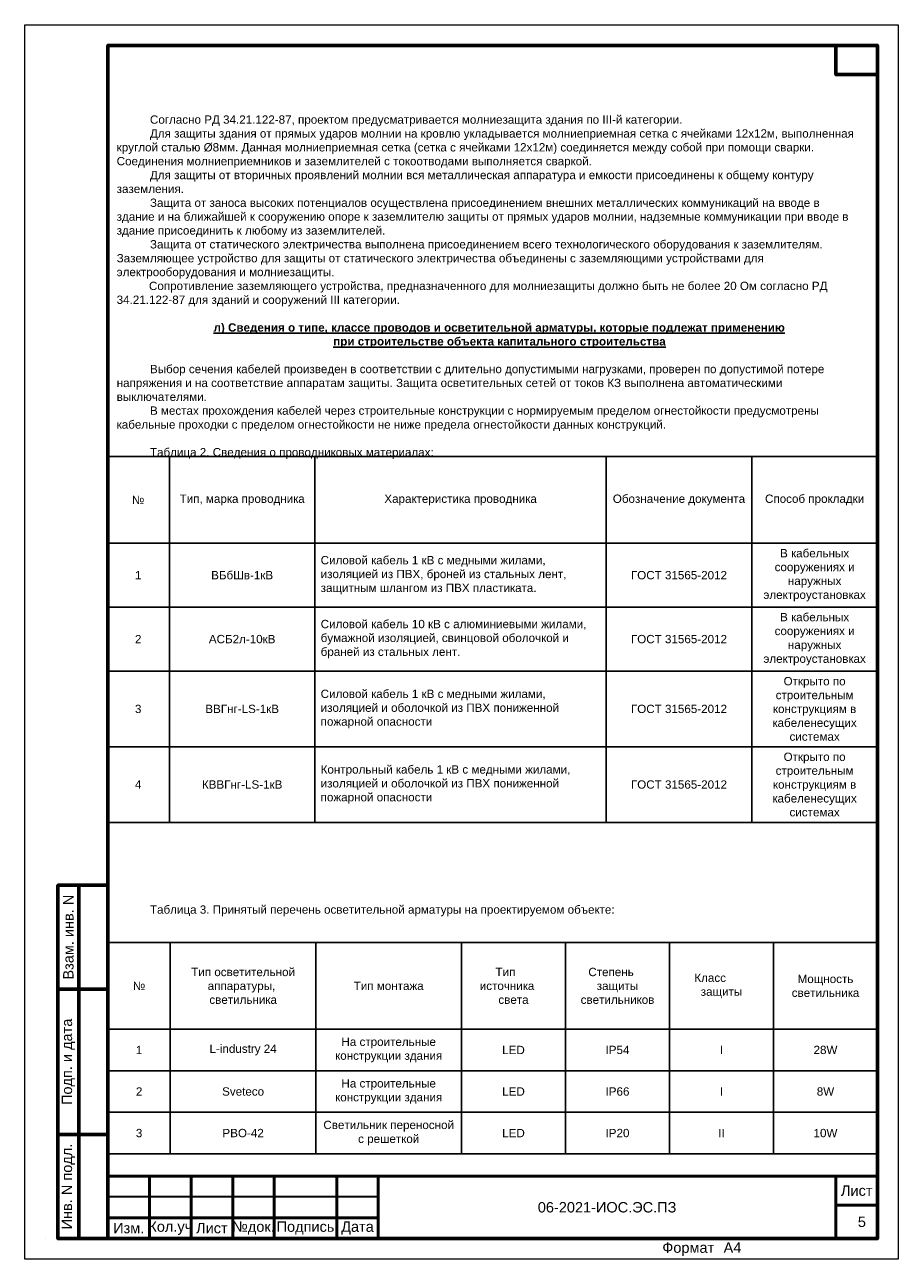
# Model space of a CAD drawing. Header units: millimetres. Extents: x 523209 to 536718, y -48289 to -47398.
# Tile 5 of 116: x 524784 to 524994, y -47992 to -47695. Entities that reach past the tile are written whole.
import ezdxf
from ezdxf.enums import TextEntityAlignment as Align

# ---------------------------------------------------------------- set-up
doc = ezdxf.new("R2010")
doc.units = ezdxf.units.MM
for name, color, linetype, lineweight in [('1-ОСНОВНАЯ-06', 2, 'Continuous', 30), ('LIN_Основная сплошная', 50, 'Continuous', 50), ('LIN_Тонкая сплошная', 140, 'Continuous', 30), ('ВК-линия контур', 132, 'Continuous', 15), ('ВК-линия основная', 1, 'Continuous', 30), ('ВК-линия толстая', 30, 'Continuous', 60), ('ВК-Текст', 1, 'Continuous', 30), ('электрика', 1, 'Continuous', 40)]:
    doc.layers.add(name, color=color, linetype=linetype, lineweight=lineweight)
doc.layers.add('Текст и рамки', color=7, linetype='Continuous')
doc.styles.get("Standard").update_dxf_attribs({"font": 'arial.ttf'})
doc.styles.add('ГОСТ', font='arial.ttf', dxfattribs={"width": 0.85})
doc.styles.add('СГЕНЕРИР_СТИЛЬ_1', font='times.ttf')

# ---------------------------------------------------------------- blocks, each defined once
blk = doc.blocks.new('*U53')
at = {"layer": 'ВК-линия контур', "color": 0}
for p, q in [((-210, 297), (0, 297)), ((-210, 0), (-210, 297)), ((0, 297), (0, 0)), ((0, 0), (-210, 0))]:
    blk.add_line(p, q, dxfattribs=at)
at = {"layer": 'ВК-линия контур', "color": 0, "lineweight": 0}
blk.add_lwpolyline([(-205, 5), (-205, 5)], close=True, dxfattribs=at).dxf.unprotected_set("ltscale", 0)
at = {"layer": 'ВК-линия основная', "color": 0}
for points in [[(-190, 287), (-190, 287)], [(-190, 90), (-190, 90)]]:
    blk.add_lwpolyline(points, dxfattribs=at)
at = {"layer": 'ВК-линия толстая', "color": 0}
for points in [[(-190, 5), (-190, 292), (-5, 292), (-5, 5)], [(-5, 292), (-15, 292), (-15, 285), (-5, 285)], [(-190, 278), (-190, 278), (-190, 278), (-190, 278)], [(-197, 65), (-202, 65), (-202, 90), (-197, 90)], [(-190, 65), (-197, 65), (-197, 90), (-190, 90)], [(-190, 90), (-190, 90), (-190, 90), (-190, 90)], [(-190, 90), (-190, 90), (-190, 90), (-190, 90)], [(-190, 90), (-190, 90), (-190, 90), (-190, 90)], [(-190, 90), (-190, 90), (-190, 90), (-190, 90)], [(-197, 30), (-202, 30), (-202, 65), (-197, 65)], [(-190, 30), (-197, 30), (-197, 65), (-190, 65)], [(-197, 5), (-202, 5), (-202, 30), (-197, 30)], [(-190, 5), (-197, 5), (-197, 30), (-190, 30)]]:
    blk.add_lwpolyline(points, close=True, dxfattribs=at)
for points in [[(-190, 287), (-190, 287)], [(-190, 287), (-190, 287)], [(-190, 287), (-190, 287)], [(-190, 287), (-190, 287)], [(-190, 90), (-190, 90)], [(-190, 90), (-190, 90)], [(-190, 90), (-190, 90)], [(-190, 90), (-190, 90)], [(-190, 90), (-190, 90)], [(-190, 90), (-190, 90)], [(-190, 90), (-190, 90)]]:
    blk.add_lwpolyline(points, dxfattribs=at)
at = {"layer": 'ВК-Текст', "color": 0}
blk.add_text('Формат ', height=2.5, dxfattribs=at).set_placement((-56.73, 1.56))
at = {"layer": 'ВК-Текст', "color": 0, "rotation": 90}
for s, insert, char_height, width, attachment_point in [('\\pi2;Справ. N', (-190, 287), 0.0000208, 0.000208, 4), ('\\pi2;Перв. примен.', (-190, 287), 0.0000208, 0.000208, 4), ('\\pi2;Согласовано', (-190, 90), 0.00000385, 0.0000385, 4), ('\\pi2.5;Инв. N дубл.', (-190, 90), 0.00000417, 0.0000417, 4), ('\\pi2.5;Подп. дата', (-190, 90), 0.00000417, 0.0000583, 4), ('Взам. инв. N', (-199.5, 77.5), 2.5, 25, 5), ('Подп. и дата', (-199.5, 47.5), 2.5, 35, 5), ('Инв. N подл.', (-199.5, 17.5), 2.5, 25, 5)]:
    blk.add_mtext(s, dxfattribs=dict(at, insert=insert, char_height=char_height, width=width, attachment_point=attachment_point))
at = {"layer": 'ВК-Текст', "color": 0}
blk.add_attdef('ЛИСТ_АЛ', text='', height=2.5, dxfattribs=at).set_placement((-10, 288.5), align=Align.MIDDLE_CENTER)
at = {"layer": 'ВК-Текст', "color": 0, "ltscale": 0.5}
blk.add_attdef('ВЕРХНИЙ_ШИФР', text='', height=0.000005, rotation=180, dxfattribs=at).set_placement((-190, 278), align=Align.MIDDLE_CENTER)
at = {"layer": 'ВК-Текст', "color": 0, "flags": 12}
blk.add_attdef('ФОРМАТ_ЛИСТА', (-42, 1.56), '', height=2.5, dxfattribs=at)
blk = doc.blocks.new('*T354')
at = {"layer": 'электрика', "color": 0, "linetype": 'ByBlock', "lineweight": -2, "ltscale": 0.5, "transparency": 16777216}
for p, q in [((0, 0), (185.22, 0)), ((0, 0), (0, -87.98)), ((15, 0), (15, -87.98)), ((50, 0), (50, -87.98)), ((120, 0), (120, -87.98)), ((155, 0), (155, -87.98)), ((185.22, 0), (185.22, -87.98)), ((0, -20.83), (185.22, -20.83)), ((0, -36.21), (185.22, -36.21)), ((0, -51.59), (185.22, -51.59)), ((0, -69.79), (185.22, -69.79)), ((0, -87.98), (185.22, -87.98))]:
    blk.add_line(p, q, dxfattribs=at)
at = {"layer": 'электрика', "color": 7, "lineweight": 0, "ltscale": 0.5, "transparency": 16777216, "char_height": 2, "attachment_point": 5, "style": 'СГЕНЕРИР_СТИЛЬ_1'}
for s, insert, width in [('\\A1;{\\fArial|b0|i0|c204|p34;\\W1;Обозначение документа}', (137.5, -10.42), 32.2559), ('{\\fArial|b0|i0|c0|p34;\\W1;№}', (7.5, -10.42), 12.2559), ('{\\fArial|b0|i0|c204|p34;\\W1;Тип\\fArial|b0|i0|c0|p34;, \\fArial|b0|i0|c204|p34;марка проводника}', (32.5, -10.42), 32.2559), ('\\A1;{\\fArial|b0|i0|c204|p34;\\W1;Характеристика проводника}', (85, -10.42), 67.2559), ('{\\fArial|b0|i0|c204|p34;\\W1;Способ прокладки}', (170.11, -10.42), 27.4802)]:
    blk.add_mtext(s, dxfattribs=dict(at, insert=insert, width=width))
at = {"layer": 'электрика', "color": 0, "lineweight": 0, "ltscale": 0.5, "transparency": 16777216, "char_height": 2}
for s, insert, width, attachment_point in [('Силовой кабель 1 кВ с медными жилами, изоляцией из ПВХ, броней из стальных лент, защитным шлангом из ПВX пластиката.', (51.37, -28.52), 67.2559, 4), ('В кабельных сооружениях и наружных электроустановках', (170.11, -28.52), 27.4802, 5), ('1', (7.5, -28.52), 12.2559, 5), ('ВБбШв-1кВ', (32.5, -28.52), 32.2559, 5), ('ГОСТ 31565-2012', (137.5, -28.52), 32.2559, 5), ('В кабельных сооружениях и наружных электроустановках', (170.11, -43.9), 27.4802, 5), ('Силовой кабель 10 кВ с алюминиевыми жилами, бумажной изоляцией, свинцовой оболочкой и браней из стальных лент.', (51.37, -43.9), 67.2559, 4), ('2', (7.5, -43.9), 12.2559, 5), ('АСБ2л-10кВ', (32.5, -43.9), 32.2559, 5), ('ГОСТ 31565-2012', (137.5, -43.9), 32.2559, 5), ('Открыто по строительным конструкциям в кабеленесущих системах', (170.11, -60.69), 27.4802, 5), ('Силовой кабель 1 кВ с медными жилами, изоляцией и оболочкой из ПВХ пониженной пожарной опасности', (51.37, -60.69), 67.2559, 4), ('3', (7.5, -60.69), 12.2559, 5), ('ВВГнг-LS-1кВ', (32.5, -60.69), 32.2559, 5), ('ГОСТ 31565-2012', (137.5, -60.69), 32.2559, 5), ('Открыто по строительным конструкциям в кабеленесущих системах', (170.11, -78.88), 27.4802, 5), ('Контрольный кабель 1 кВ с медными жилами, изоляцией и оболочкой из ПВХ пониженной пожарной опасности', (51.37, -78.88), 67.2559, 4), ('4', (7.5, -78.88), 12.2559, 5), ('КВВГнг-LS-1кВ', (32.5, -78.88), 32.2559, 5), ('ГОСТ 31565-2012', (137.5, -78.88), 32.2559, 5)]:
    blk.add_mtext(s, dxfattribs=dict(at, insert=insert, width=width, attachment_point=attachment_point))
blk = doc.blocks.new('*T355')
at = {"layer": 'электрика', "color": 0, "linetype": 'ByBlock', "lineweight": -2, "ltscale": 0.5, "transparency": 16777216}
for p, q in [((0, 0), (185, 0)), ((0, 0), (0, -50.83)), ((15, 0), (15, -50.83)), ((50, 0), (50, -50.83)), ((85, 0), (85, -50.83)), ((110, 0), (110, -50.83)), ((135, 0), (135, -50.83)), ((160, 0), (160, -50.83)), ((185, 0), (185, -50.83)), ((0, -20.83), (185, -20.83)), ((0, -30.83), (185, -30.83)), ((0, -40.83), (185, -40.83)), ((0, -50.83), (185, -50.83))]:
    blk.add_line(p, q, dxfattribs=at)
at = {"layer": 'электрика', "color": 7, "lineweight": 0, "ltscale": 0.5, "transparency": 16777216, "char_height": 2, "attachment_point": 5, "style": 'СГЕНЕРИР_СТИЛЬ_1'}
for s, insert, width in [('{\\fArial|b0|i0|c204|p34;\\W1;Тип\\fArial|b0|i0|c0|p34; \\fArial|b0|i0|c204|p34;осветительной\\fArial|b0|i0|c0|p34; \\fArial|b0|i0|c204|p34;аппаратуры\\fArial|b0|i0|c0|p34;,  \\fArial|b0|i0|c204|p34;светильника}', (32.5, -10.42), 32.2559), ('\\A1;{\\fArial|b0|i0|c204|p34;\\W1;Тип\\fArial|b0|i0|c0|p34;      \\fArial|b0|i0|c204|p34;источника\\fArial|b0|i0|c0|p34;     \\fArial|b0|i0|c204|p34;света}', (97.5, -10.42), 22.2559), ('{\\fArial|b0|i0|c204|p34;\\W1;Степень\\fArial|b0|i0|c0|p34;     \\fArial|b0|i0|c204|p34;защиты\\fArial|b0|i0|c0|p34; \\fArial|b0|i0|c204|p34;светильников}', (122.5, -10.42), 22.2559), ('{\\fArial|b0|i0|c204|p34;\\W1;Класс\\fArial|b0|i0|c0|p34;        \\fArial|b0|i0|c204|p34;защиты}', (147.5, -10.42), 22.2559), ('{\\fArial|b0|i0|c204|p34;\\W1;Мощность светильника}', (172.5, -10.42), 22.2559), ('{\\fArial|b0|i0|c0|p34;\\W1;№}', (7.5, -10.42), 12.2559), ('\\A1;{\\fArial|b0|i0|c204|p34;Тип\\fArial|b0|i0|c0|p34; \\fArial|b0|i0|c204|p34;монтажа}', (67.5, -10.42), 32.2559)]:
    blk.add_mtext(s, dxfattribs=dict(at, insert=insert, width=width))
at = {"layer": 'электрика', "color": 0, "lineweight": 0, "ltscale": 0.5, "transparency": 16777216, "char_height": 2, "attachment_point": 5}
for s, insert, width in [('На строительные конструкции здания', (67.5, -25.83), 32.2559), ('1', (7.5, -25.83), 12.2559), ('L-industry 24', (32.5, -25.83), 32.2559), ('{\\C7;LED}', (97.5, -25.83), 22.2559), ('IP54', (122.5, -25.83), 22.2559), ('I', (147.5, -25.83), 22.2559), ('28W', (172.5, -25.83), 22.2559), ('2', (7.5, -35.83), 12.2559), ('Sveteco', (32.5, -35.83), 32.2559), ('На строительные конструкции здания', (67.5, -35.83), 32.2559), ('{\\C7;LED}', (97.5, -35.83), 22.2559), ('IP66', (122.5, -35.83), 22.2559), ('I', (147.5, -35.83), 22.2559), ('8W', (172.5, -35.83), 22.2559), ('3', (7.5, -45.83), 12.2559), ('РВО-42', (32.5, -45.83), 32.2559), ('Светильник переносной с решеткой', (67.5, -45.83), 32.2559), ('IP20', (122.5, -45.83), 22.2559), ('10W', (172.5, -45.83), 22.2559), ('{\\C7;LED}', (97.5, -45.83), 22.2559), ('II', (147.5, -45.83), 22.2559)]:
    blk.add_mtext(s, dxfattribs=dict(at, insert=insert, width=width))
blk = doc.blocks.new('*U72')
at = {"layer": 'LIN_Основная сплошная', "color": 7}
for p, q in [((-185, 0), (-185, 15)), ((-185, 15), (0, 15)), ((-175, 15), (-175, 0)), ((-165, 15), (-165, 0)), ((-155, 15), (-155, 0)), ((-145, 15), (-145, 0)), ((-130, 15), (-130, 0)), ((-120, 15), (-120, 0)), ((-120, 5), (-185, 5)), ((-185, 0), (0, 0))]:
    blk.add_line(p, q, dxfattribs=at)
at = {"layer": 'LIN_Основная сплошная', "color": 7, "ltscale": 0.5}
for p, q in [((-10, 15), (-10, 0)), ((0, 15), (0, 0)), ((0, 8), (-10, 8))]:
    blk.add_line(p, q, dxfattribs=at)
at = {"layer": 'LIN_Тонкая сплошная', "color": 7}
blk.add_line((-120, 10), (-185, 10), dxfattribs=at)
at = {"layer": 'Текст и рамки', "color": 7, "char_height": 2.5, "attachment_point": 5}
for s, insert, width in [('Лист', (-5, 11.5), 10), ('Изм.', (-180, 2.5), 10), ('Кол.уч', (-170, 2.5), 10), ('Лист', (-160, 2.5), 10), ('№док.', (-150, 2.5), 10), ('Подпись', (-137.5, 2.5), 15), ('Дата', (-125, 2.5), 10)]:
    blk.add_mtext(s, dxfattribs=dict(at, insert=insert, width=width))

msp = doc.modelspace()

# ---------------------------------------------------------------- block references
msp.add_blockref('*U53', (524993.52667, -47991.68774)).add_auto_attribs({'ФОРМАТ_ЛИСТА': 'А4', 'ВЕРХНИЙ_ШИФР': '1984-11.Р 01.06.01 РЗ.Э1-01'})
for name, p in [('*T354', (524803.30242, -47798.60131)), ('*T355', (524803.52667, -47915.4979))]:
    msp.add_blockref(name, p)
at = {"color": 0, "linetype": 'ByBlock'}
msp.add_blockref('*U72', (524988.52667, -47986.68774), dxfattribs=at)

# ---------------------------------------------------------------- texts
at = {"lineweight": 0, "char_height": 2.5, "attachment_point": 5, "style": 'СГЕНЕРИР_СТИЛЬ_1'}
for s, insert, width in [('{\\fArial|b0|i0|c204|p34;06-2021-ИОС.ЭС\\C7;.ПЗ}', (524923.52667, -47979.18774), 110), ('\\pl2.5;{\\fArial|b0|i0|c204|p34;5\\P}', (524983.52667, -47982.68774), 10)]:
    msp.add_mtext(s, dxfattribs=dict(at, insert=insert, width=width))
at = {"layer": '1-ОСНОВНАЯ-06', "color": 0, "linetype": 'Continuous', "lineweight": -3, "insert": (524803.63537, -47709.84452), "char_height": 2, "width": 185.139799, "attachment_point": 1, "style": 'ГОСТ'}
msp.add_mtext('\\A1;\\pi91.886,l2;{\\W1;\\C7;\\P\\pi8;\\fArial|b1|i0|c204|p34;\\P\\fArial|b0|i0|c204|p34;Согласно РД 34.21.122-87, проектом предусматривается молниезащита здания по III-й категории. \\PДля защиты здания от прямых ударов молнии на кровлю укладывается молниеприемная сетка с ячейками 12х12м, выполненная круглой сталью Ø8мм. Данная молниеприемная сетка (сетка с ячейками 12х12м) соединяется между собой при помощи сварки. Соединения молниеприемников и заземлителей с токоотводами выполняется сваркой.\\PДля защиты от вторичных проявлений молнии вся металлическая аппаратура и емкости присоединены к общему контуру \\P\\pi0;заземления.\\P\\pi8;Защита от заноса высоких потенциалов осуществлена присоединением внешних металлических коммуникаций на вводе в \\P\\pi0;здание и на ближайшей к сооружению опоре к заземлителю защиты от прямых ударов молнии, надземные коммуникации при вводе в \\Pздание присоединить к любому из заземлителей.\\P\\pi8;Защита от статического электричества выполнена присоединением всего технологического оборудования к заземлителям. \\P\\pi0;Заземляющее устройство для защиты от статического электричества объединены с заземляющими устройствами для \\Pэлектрооборудования и молниезащиты. \\P\\C0;          Сопротивление заземляющего устройства, предназначенного для молниезащиты должно быть не более 20 Ом согласно РД 34.21.122-87 для зданий и сооружений III категории.\\P\\pl0;\\C7;\\P\\pi23.284,l2;\\fArial|b1|i0|c204|p34;\\Lл) Сведения о типе, классе проводов и осветительной арматуры, которые подлежат применению \\P\\pi52.066;при строительстве объекта капитального строительства\\P\\pi0,l0;\\fArial|b0|i0|c204|p34;\\l\\P\\pi8,l2;Выбор сечения кабелей произведен в соответствии с длительно допустимыми нагрузками, проверен по допустимой потере \\P\\pi0;напряжения и на соответствие аппаратам защиты. Защита осветительных сетей от токов КЗ выполнена автоматическими \\Pвыключателями.\\P\\pi8;В местах прохождения кабелей через строительные конструкции с нормируемым пределом огнестойкости предусмотрены \\P\\pi0;кабельные проходки с пределом огнестойкости не ниже предела огнестойкости данных конструкций.\\P\\pl0;\\P\\pi8,l2;Таблица 2. Сведения о проводниковых материалах:\\P\\P\\P\\P\\P\\P\\P\\P\\P\\P\\P\\P\\P\\P\\P\\P\\P\\P\\P\\P\\P\\P\\P\\P\\P\\P\\P\\P\\P\\P\\P\\pi0,l0;\\P\\pi8,l2;\\PТаблица 3. Принятый перечень осветительной арматуры на проектируемом объекте:}', dxfattribs=at)

doc.saveas('drawing.dxf')
